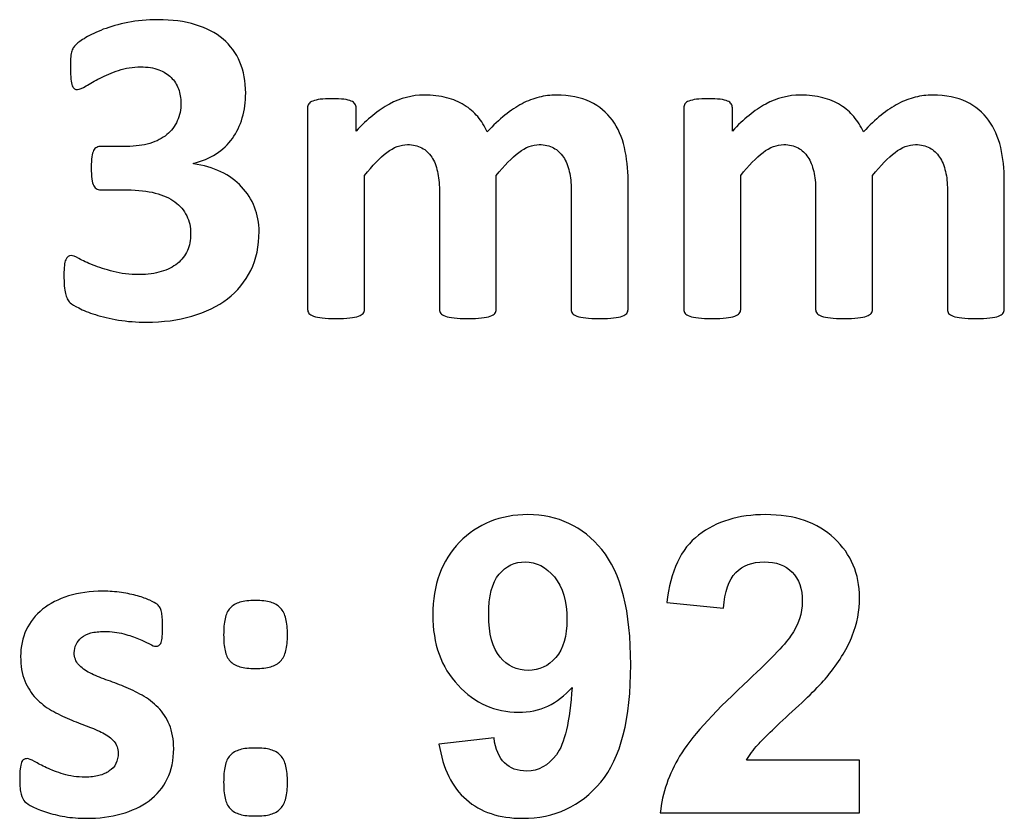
# Model space of a CAD drawing. Header units: millimetres. Extents: x -198 to 278, y -321 to 286.
# Tile 39 of 256: x -34 to 3, y 256 to 285. Entities that reach past the tile are written whole.
import ezdxf

# ---------------------------------------------------------------- set-up
doc = ezdxf.new("R2010")
doc.units = ezdxf.units.MM
doc.header["$MEASUREMENT"] = 0
doc.layers.add('Layer 1', color=7, linetype='Continuous')

msp = doc.modelspace()

# ---------------------------------------------------------------- linework, layer by layer
at = {"layer": 'Layer 1', "color": 158}
for points, knots in [([(-24.7373, 277.6147), (-24.7373, 277.0761), (-24.8398, 276.5974), (-25.045, 276.1813), (-25.253, 275.7653), (-25.538, 275.4148), (-25.9056, 275.1327), (-26.2732, 274.8506), (-26.712, 274.634), (-27.2221, 274.4858), (-27.735, 274.3405), (-28.2935, 274.2664), (-28.9005, 274.2664), (-29.2652, 274.2664), (-29.61, 274.2921), (-29.9349, 274.3462), (-30.2569, 274.4004), (-30.5419, 274.4659), (-30.7898, 274.5457), (-31.0377, 274.6226), (-31.24, 274.7053), (-31.4024, 274.7908), (-31.562, 274.8734), (-31.6674, 274.9389), (-31.7187, 274.9817), (-31.77, 275.0273), (-31.8071, 275.0757), (-31.8327, 275.1327), (-31.8555, 275.1868), (-31.8783, 275.2524), (-31.8983, 275.3265), (-31.9182, 275.4034), (-31.9325, 275.4974), (-31.941, 275.6114), (-31.9496, 275.7226), (-31.9524, 275.8622), (-31.9524, 276.0218), (-31.9524, 276.2868), (-31.9296, 276.472), (-31.8869, 276.5746), (-31.8413, 276.6772), (-31.7729, 276.7285), (-31.6845, 276.7285), (-31.6304, 276.7285), (-31.5335, 276.6914), (-31.3967, 276.6173), (-31.26, 276.5432), (-31.0861, 276.4635), (-30.8753, 276.378), (-30.6644, 276.2925), (-30.4165, 276.2127), (-30.1315, 276.1386), (-29.8466, 276.0645), (-29.5246, 276.0275), (-29.1627, 276.0275), (-28.8578, 276.0275), (-28.587, 276.0645), (-28.3534, 276.1358), (-28.1197, 276.207), (-27.9202, 276.3096), (-27.755, 276.4378), (-27.5925, 276.5689), (-27.47, 276.7256), (-27.3874, 276.9108), (-27.3076, 277.0961), (-27.2677, 277.3041), (-27.2677, 277.5292), (-27.2677, 277.78), (-27.3161, 278.0022), (-27.413, 278.2017), (-27.5128, 278.4012), (-27.6552, 278.5721), (-27.849, 278.7118), (-28.0399, 278.8543), (-28.2821, 278.9625), (-28.5756, 279.0395), (-28.8663, 279.1164), (-29.2111, 279.1563), (-29.6072, 279.1563), (-29.6072, 279.1563), (-30.5419, 279.1563), (-30.5419, 279.1563), (-30.616, 279.1563), (-30.6758, 279.1649), (-30.7271, 279.1848), (-30.7755, 279.2048), (-30.8183, 279.2446), (-30.8525, 279.3073), (-30.8838, 279.3672), (-30.9095, 279.4527), (-30.9237, 279.561), (-30.938, 279.6692), (-30.9437, 279.8089), (-30.9437, 279.9798), (-30.9437, 280.1423), (-30.938, 280.2733), (-30.9237, 280.3759), (-30.9095, 280.4785), (-30.8867, 280.5583), (-30.8553, 280.6124), (-30.8268, 280.6694), (-30.7869, 280.7093), (-30.7413, 280.7293), (-30.6929, 280.7521), (-30.6359, 280.7635), (-30.5704, 280.7635), (-30.5704, 280.7635), (-29.63, 280.7635), (-29.63, 280.7635), (-29.308, 280.7635), (-29.023, 280.8005), (-28.7751, 280.8775), (-28.5244, 280.9516), (-28.3163, 281.0598), (-28.1454, 281.1995), (-27.9772, 281.3391), (-27.849, 281.5072), (-27.7607, 281.7067), (-27.6723, 281.9033), (-27.6267, 282.1227), (-27.6267, 282.3649), (-27.6267, 282.5473), (-27.6581, 282.724), (-27.7179, 282.8864), (-27.7806, 283.0517), (-27.869, 283.1942), (-27.9886, 283.3139), (-28.1083, 283.4335), (-28.2622, 283.5304), (-28.4503, 283.5988), (-28.6383, 283.6701), (-28.8606, 283.7042), (-29.1171, 283.7042), (-29.4049, 283.7042), (-29.6756, 283.6615), (-29.9321, 283.5732), (-30.1885, 283.4877), (-30.4165, 283.3936), (-30.6188, 283.2911), (-30.8211, 283.1856), (-30.9921, 283.0887), (-31.1346, 283.0004), (-31.2771, 282.9121), (-31.3796, 282.8665), (-31.448, 282.8665), (-31.4908, 282.8665), (-31.5307, 282.875), (-31.562, 282.895), (-31.5962, 282.9149), (-31.6247, 282.952), (-31.6475, 283.0089), (-31.6674, 283.0659), (-31.6845, 283.1457), (-31.6959, 283.2512), (-31.7073, 283.3594), (-31.713, 283.4962), (-31.713, 283.6644), (-31.713, 283.804), (-31.7102, 283.918), (-31.7045, 284.012), (-31.6988, 284.1032), (-31.6874, 284.1801), (-31.6703, 284.2428), (-31.6532, 284.3027), (-31.6333, 284.3568), (-31.6076, 284.4024), (-31.5848, 284.4451), (-31.5421, 284.4936), (-31.4879, 284.5477), (-31.4309, 284.6019), (-31.3169, 284.6788), (-31.146, 284.7842), (-30.9721, 284.8897), (-30.7556, 284.9923), (-30.4963, 285.092), (-30.2341, 285.1917), (-29.9321, 285.2744), (-29.5901, 285.3456), (-29.2482, 285.414), (-28.8777, 285.4482), (-28.4759, 285.4482), (-27.9544, 285.4482), (-27.4928, 285.3855), (-27.0882, 285.263), (-26.6864, 285.1404), (-26.3473, 284.9638), (-26.0709, 284.7329), (-25.7973, 284.5021), (-25.5864, 284.2172), (-25.4468, 283.8809), (-25.3043, 283.5418), (-25.2331, 283.1628), (-25.2331, 282.7382), (-25.2331, 282.4105), (-25.2758, 282.1028), (-25.3585, 281.8207), (-25.4411, 281.5357), (-25.5636, 281.2821), (-25.7261, 281.0598), (-25.8856, 280.8347), (-26.088, 280.6466), (-26.3302, 280.4899), (-26.5724, 280.3332), (-26.8517, 280.2164), (-27.168, 280.1394), (-27.168, 280.1394), (-27.168, 280.1138), (-27.168, 280.1138), (-26.789, 280.0682), (-26.4499, 279.9741), (-26.1478, 279.826), (-25.8486, 279.6806), (-25.5921, 279.4954), (-25.3841, 279.2731), (-25.1761, 279.0509), (-25.0165, 278.8001), (-24.9054, 278.518), (-24.7943, 278.2387), (-24.7373, 277.9367), (-24.7373, 277.6147)], [0, 0, 0, 0, 0.0136986, 0.0136986, 0.0136986, 0.0273973, 0.0273973, 0.0273973, 0.0410959, 0.0410959, 0.0410959, 0.0547945, 0.0547945, 0.0547945, 0.0684932, 0.0684932, 0.0684932, 0.0821918, 0.0821918, 0.0821918, 0.0958904, 0.0958904, 0.0958904, 0.109589, 0.109589, 0.109589, 0.1232877, 0.1232877, 0.1232877, 0.1369863, 0.1369863, 0.1369863, 0.1506849, 0.1506849, 0.1506849, 0.1643836, 0.1643836, 0.1643836, 0.1780822, 0.1780822, 0.1780822, 0.1917808, 0.1917808, 0.1917808, 0.2054795, 0.2054795, 0.2054795, 0.2191781, 0.2191781, 0.2191781, 0.2328767, 0.2328767, 0.2328767, 0.2465753, 0.2465753, 0.2465753, 0.260274, 0.260274, 0.260274, 0.2739726, 0.2739726, 0.2739726, 0.2876712, 0.2876712, 0.2876712, 0.3013699, 0.3013699, 0.3013699, 0.3150685, 0.3150685, 0.3150685, 0.3287671, 0.3287671, 0.3287671, 0.3424658, 0.3424658, 0.3424658, 0.3561644, 0.3561644, 0.3561644, 0.369863, 0.369863, 0.369863, 0.3835616, 0.3835616, 0.3835616, 0.3972603, 0.3972603, 0.3972603, 0.4109589, 0.4109589, 0.4109589, 0.4246575, 0.4246575, 0.4246575, 0.4383562, 0.4383562, 0.4383562, 0.4520548, 0.4520548, 0.4520548, 0.4657534, 0.4657534, 0.4657534, 0.4794521, 0.4794521, 0.4794521, 0.4931507, 0.4931507, 0.4931507, 0.5068493, 0.5068493, 0.5068493, 0.5205479, 0.5205479, 0.5205479, 0.5342466, 0.5342466, 0.5342466, 0.5479452, 0.5479452, 0.5479452, 0.5616438, 0.5616438, 0.5616438, 0.5753425, 0.5753425, 0.5753425, 0.5890411, 0.5890411, 0.5890411, 0.6027397, 0.6027397, 0.6027397, 0.6164384, 0.6164384, 0.6164384, 0.630137, 0.630137, 0.630137, 0.6438356, 0.6438356, 0.6438356, 0.6575342, 0.6575342, 0.6575342, 0.6712329, 0.6712329, 0.6712329, 0.6849315, 0.6849315, 0.6849315, 0.6986301, 0.6986301, 0.6986301, 0.7123288, 0.7123288, 0.7123288, 0.7260274, 0.7260274, 0.7260274, 0.739726, 0.739726, 0.739726, 0.7534247, 0.7534247, 0.7534247, 0.7671233, 0.7671233, 0.7671233, 0.7808219, 0.7808219, 0.7808219, 0.7945205, 0.7945205, 0.7945205, 0.8082192, 0.8082192, 0.8082192, 0.8219178, 0.8219178, 0.8219178, 0.8356164, 0.8356164, 0.8356164, 0.8493151, 0.8493151, 0.8493151, 0.8630137, 0.8630137, 0.8630137, 0.8767123, 0.8767123, 0.8767123, 0.890411, 0.890411, 0.890411, 0.9041096, 0.9041096, 0.9041096, 0.9178082, 0.9178082, 0.9178082, 0.9315068, 0.9315068, 0.9315068, 0.9452055, 0.9452055, 0.9452055, 0.9589041, 0.9589041, 0.9589041, 0.9726027, 0.9726027, 0.9726027, 0.9863014, 0.9863014, 0.9863014, 1, 1, 1, 1]), ([(-11.0963, 274.7366), (-11.0963, 274.6825), (-11.1134, 274.634), (-11.1476, 274.5913), (-11.1789, 274.5485), (-11.2359, 274.5143), (-11.3129, 274.4858), (-11.3926, 274.4602), (-11.4981, 274.4374), (-11.632, 274.4232), (-11.7659, 274.4089), (-11.9369, 274.4032), (-12.1421, 274.4032), (-12.3558, 274.4032), (-12.5296, 274.4089), (-12.6636, 274.4232), (-12.7975, 274.4374), (-12.9058, 274.4602), (-12.9856, 274.4858), (-13.0653, 274.5143), (-13.1223, 274.5485), (-13.1537, 274.5913), (-13.185, 274.634), (-13.1993, 274.6825), (-13.1993, 274.7366), (-13.1993, 274.7366), (-13.1993, 279.1535), (-13.1993, 279.1535), (-13.1993, 279.4042), (-13.2221, 279.6322), (-13.2705, 279.8374), (-13.3161, 280.0454), (-13.3902, 280.2221), (-13.4871, 280.3674), (-13.584, 280.5156), (-13.7065, 280.6295), (-13.8518, 280.7122), (-14, 280.792), (-14.1738, 280.8319), (-14.379, 280.8319), (-14.6298, 280.8319), (-14.8834, 280.735), (-15.137, 280.5384), (-15.3935, 280.3446), (-15.6699, 280.0596), (-15.9691, 279.6892), (-15.9691, 279.6892), (-15.9691, 274.7366), (-15.9691, 274.7366), (-15.9691, 274.6825), (-15.9862, 274.634), (-16.0204, 274.5913), (-16.0517, 274.5485), (-16.1087, 274.5143), (-16.1913, 274.4858), (-16.2711, 274.4602), (-16.3794, 274.4374), (-16.5133, 274.4232), (-16.6473, 274.4089), (-16.8154, 274.4032), (-17.0149, 274.4032), (-17.2229, 274.4032), (-17.3939, 274.4089), (-17.5278, 274.4232), (-17.6617, 274.4374), (-17.77, 274.4602), (-17.8498, 274.4858), (-17.9324, 274.5143), (-17.9894, 274.5485), (-18.0208, 274.5913), (-18.055, 274.634), (-18.0721, 274.6825), (-18.0721, 274.7366), (-18.0721, 274.7366), (-18.0721, 279.1535), (-18.0721, 279.1535), (-18.0721, 279.4042), (-18.0949, 279.6322), (-18.1433, 279.8374), (-18.1889, 280.0454), (-18.2601, 280.2221), (-18.357, 280.3674), (-18.4511, 280.5156), (-18.5736, 280.6295), (-18.7218, 280.7122), (-18.8728, 280.792), (-19.0495, 280.8319), (-19.2489, 280.8319), (-19.5054, 280.8319), (-19.759, 280.735), (-20.0155, 280.5384), (-20.2719, 280.3446), (-20.5484, 280.0596), (-20.8419, 279.6892), (-20.8419, 279.6892), (-20.8419, 274.7366), (-20.8419, 274.7366), (-20.8419, 274.6825), (-20.859, 274.634), (-20.8932, 274.5913), (-20.9245, 274.5485), (-20.9815, 274.5143), (-21.0641, 274.4858), (-21.1439, 274.4602), (-21.2522, 274.4374), (-21.3833, 274.4232), (-21.5172, 274.4089), (-21.6882, 274.4032), (-21.8934, 274.4032), (-22.0985, 274.4032), (-22.2695, 274.4089), (-22.4034, 274.4232), (-22.5345, 274.4374), (-22.6428, 274.4602), (-22.7226, 274.4858), (-22.8052, 274.5143), (-22.8622, 274.5485), (-22.8936, 274.5913), (-22.9278, 274.634), (-22.9449, 274.6825), (-22.9449, 274.7366), (-22.9449, 274.7366), (-22.9449, 282.1911), (-22.9449, 282.1911), (-22.9449, 282.2453), (-22.9306, 282.2937), (-22.9021, 282.3364), (-22.8765, 282.3792), (-22.8252, 282.4134), (-22.7539, 282.4419), (-22.6798, 282.4675), (-22.5887, 282.4903), (-22.4747, 282.5046), (-22.3607, 282.5188), (-22.2154, 282.5245), (-22.0444, 282.5245), (-21.8649, 282.5245), (-21.7195, 282.5188), (-21.6027, 282.5046), (-21.4859, 282.4903), (-21.3947, 282.4675), (-21.3291, 282.4419), (-21.2665, 282.4134), (-21.2209, 282.3792), (-21.1924, 282.3364), (-21.1639, 282.2937), (-21.1496, 282.2453), (-21.1496, 282.1911), (-21.1496, 282.1911), (-21.1496, 281.3305), (-21.1496, 281.3305), (-20.7393, 281.7751), (-20.3261, 282.1056), (-19.9186, 282.3279), (-19.5083, 282.5502), (-19.0808, 282.6613), (-18.6363, 282.6613), (-18.3285, 282.6613), (-18.0521, 282.63), (-17.8071, 282.5644), (-17.562, 282.5017), (-17.3454, 282.4105), (-17.1517, 282.2909), (-16.9607, 282.1712), (-16.7955, 282.0287), (-16.6558, 281.8634), (-16.5162, 281.6953), (-16.3994, 281.5101), (-16.3053, 281.3049), (-16.0802, 281.5443), (-15.8636, 281.7494), (-15.6499, 281.9204), (-15.4334, 282.0914), (-15.2225, 282.2339), (-15.0145, 282.3421), (-14.8064, 282.4504), (-14.5984, 282.5302), (-14.3876, 282.5815), (-14.1795, 282.6357), (-13.9658, 282.6613), (-13.7492, 282.6613), (-13.2563, 282.6613), (-12.8374, 282.5787), (-12.4983, 282.4105), (-12.1592, 282.2453), (-11.8856, 282.0173), (-11.6776, 281.7295), (-11.4667, 281.4445), (-11.3186, 281.1083), (-11.2302, 280.7236), (-11.1419, 280.3389), (-11.0963, 279.9342), (-11.0963, 279.504), (-11.0963, 279.504), (-11.0963, 274.7366), (-11.0963, 274.7366)], [0, 0, 0, 0, 0.0153846, 0.0153846, 0.0153846, 0.0307692, 0.0307692, 0.0307692, 0.0461538, 0.0461538, 0.0461538, 0.0615385, 0.0615385, 0.0615385, 0.0769231, 0.0769231, 0.0769231, 0.0923077, 0.0923077, 0.0923077, 0.1076923, 0.1076923, 0.1076923, 0.1230769, 0.1230769, 0.1230769, 0.1384615, 0.1384615, 0.1384615, 0.1538462, 0.1538462, 0.1538462, 0.1692308, 0.1692308, 0.1692308, 0.1846154, 0.1846154, 0.1846154, 0.2, 0.2, 0.2, 0.2153846, 0.2153846, 0.2153846, 0.2307692, 0.2307692, 0.2307692, 0.2461538, 0.2461538, 0.2461538, 0.2615385, 0.2615385, 0.2615385, 0.2769231, 0.2769231, 0.2769231, 0.2923077, 0.2923077, 0.2923077, 0.3076923, 0.3076923, 0.3076923, 0.3230769, 0.3230769, 0.3230769, 0.3384615, 0.3384615, 0.3384615, 0.3538462, 0.3538462, 0.3538462, 0.3692308, 0.3692308, 0.3692308, 0.3846154, 0.3846154, 0.3846154, 0.4, 0.4, 0.4, 0.4153846, 0.4153846, 0.4153846, 0.4307692, 0.4307692, 0.4307692, 0.4461538, 0.4461538, 0.4461538, 0.4615385, 0.4615385, 0.4615385, 0.4769231, 0.4769231, 0.4769231, 0.4923077, 0.4923077, 0.4923077, 0.5076923, 0.5076923, 0.5076923, 0.5230769, 0.5230769, 0.5230769, 0.5384615, 0.5384615, 0.5384615, 0.5538462, 0.5538462, 0.5538462, 0.5692308, 0.5692308, 0.5692308, 0.5846154, 0.5846154, 0.5846154, 0.6, 0.6, 0.6, 0.6153846, 0.6153846, 0.6153846, 0.6307692, 0.6307692, 0.6307692, 0.6461538, 0.6461538, 0.6461538, 0.6615385, 0.6615385, 0.6615385, 0.6769231, 0.6769231, 0.6769231, 0.6923077, 0.6923077, 0.6923077, 0.7076923, 0.7076923, 0.7076923, 0.7230769, 0.7230769, 0.7230769, 0.7384615, 0.7384615, 0.7384615, 0.7538462, 0.7538462, 0.7538462, 0.7692308, 0.7692308, 0.7692308, 0.7846154, 0.7846154, 0.7846154, 0.8, 0.8, 0.8, 0.8153846, 0.8153846, 0.8153846, 0.8307692, 0.8307692, 0.8307692, 0.8461538, 0.8461538, 0.8461538, 0.8615385, 0.8615385, 0.8615385, 0.8769231, 0.8769231, 0.8769231, 0.8923077, 0.8923077, 0.8923077, 0.9076923, 0.9076923, 0.9076923, 0.9230769, 0.9230769, 0.9230769, 0.9384615, 0.9384615, 0.9384615, 0.9538462, 0.9538462, 0.9538462, 0.9692308, 0.9692308, 0.9692308, 0.9846154, 0.9846154, 0.9846154, 1, 1, 1, 1]), ([(2.8125, 274.7366), (2.8125, 274.6825), (2.7954, 274.634), (2.7612, 274.5913), (2.7299, 274.5485), (2.6729, 274.5143), (2.5959, 274.4858), (2.5162, 274.4602), (2.4107, 274.4374), (2.2768, 274.4232), (2.1429, 274.4089), (1.9719, 274.4032), (1.7667, 274.4032), (1.553, 274.4032), (1.3792, 274.4089), (1.2452, 274.4232), (1.1113, 274.4374), (1.003, 274.4602), (0.9232, 274.4858), (0.8435, 274.5143), (0.7865, 274.5485), (0.7551, 274.5913), (0.7238, 274.634), (0.7095, 274.6825), (0.7095, 274.7366), (0.7095, 274.7366), (0.7095, 279.1535), (0.7095, 279.1535), (0.7095, 279.4042), (0.6867, 279.6322), (0.6383, 279.8374), (0.5927, 280.0454), (0.5186, 280.2221), (0.4217, 280.3674), (0.3248, 280.5156), (0.2023, 280.6295), (0.057, 280.7122), (-0.0912, 280.792), (-0.265, 280.8319), (-0.4702, 280.8319), (-0.721, 280.8319), (-0.9746, 280.735), (-1.2282, 280.5384), (-1.4847, 280.3446), (-1.7611, 280.0596), (-2.0603, 279.6892), (-2.0603, 279.6892), (-2.0603, 274.7366), (-2.0603, 274.7366), (-2.0603, 274.6825), (-2.0774, 274.634), (-2.1116, 274.5913), (-2.1429, 274.5485), (-2.1999, 274.5143), (-2.2825, 274.4858), (-2.3623, 274.4602), (-2.4706, 274.4374), (-2.6045, 274.4232), (-2.7385, 274.4089), (-2.9066, 274.4032), (-3.1061, 274.4032), (-3.3141, 274.4032), (-3.4851, 274.4089), (-3.619, 274.4232), (-3.7529, 274.4374), (-3.8612, 274.4602), (-3.941, 274.4858), (-4.0236, 274.5143), (-4.0806, 274.5485), (-4.112, 274.5913), (-4.1462, 274.634), (-4.1633, 274.6825), (-4.1633, 274.7366), (-4.1633, 274.7366), (-4.1633, 279.1535), (-4.1633, 279.1535), (-4.1633, 279.4042), (-4.1861, 279.6322), (-4.2345, 279.8374), (-4.2801, 280.0454), (-4.3513, 280.2221), (-4.4482, 280.3674), (-4.5423, 280.5156), (-4.6648, 280.6295), (-4.813, 280.7122), (-4.964, 280.792), (-5.1407, 280.8319), (-5.3401, 280.8319), (-5.5966, 280.8319), (-5.8502, 280.735), (-6.1067, 280.5384), (-6.3631, 280.3446), (-6.6396, 280.0596), (-6.9331, 279.6892), (-6.9331, 279.6892), (-6.9331, 274.7366), (-6.9331, 274.7366), (-6.9331, 274.6825), (-6.9502, 274.634), (-6.9844, 274.5913), (-7.0157, 274.5485), (-7.0727, 274.5143), (-7.1553, 274.4858), (-7.2351, 274.4602), (-7.3434, 274.4374), (-7.4745, 274.4232), (-7.6084, 274.4089), (-7.7794, 274.4032), (-7.9846, 274.4032), (-8.1897, 274.4032), (-8.3607, 274.4089), (-8.4946, 274.4232), (-8.6257, 274.4374), (-8.734, 274.4602), (-8.8138, 274.4858), (-8.8964, 274.5143), (-8.9534, 274.5485), (-8.9848, 274.5913), (-9.019, 274.634), (-9.0361, 274.6825), (-9.0361, 274.7366), (-9.0361, 274.7366), (-9.0361, 282.1911), (-9.0361, 282.1911), (-9.0361, 282.2453), (-9.0218, 282.2937), (-8.9933, 282.3364), (-8.9677, 282.3792), (-8.9164, 282.4134), (-8.8451, 282.4419), (-8.771, 282.4675), (-8.6799, 282.4903), (-8.5659, 282.5046), (-8.4519, 282.5188), (-8.3066, 282.5245), (-8.1356, 282.5245), (-7.9561, 282.5245), (-7.8107, 282.5188), (-7.6939, 282.5046), (-7.5771, 282.4903), (-7.4859, 282.4675), (-7.4203, 282.4419), (-7.3577, 282.4134), (-7.3121, 282.3792), (-7.2836, 282.3364), (-7.2551, 282.2937), (-7.2408, 282.2453), (-7.2408, 282.1911), (-7.2408, 282.1911), (-7.2408, 281.3305), (-7.2408, 281.3305), (-6.8305, 281.7751), (-6.4173, 282.1056), (-6.0098, 282.3279), (-5.5995, 282.5502), (-5.172, 282.6613), (-4.7275, 282.6613), (-4.4197, 282.6613), (-4.1433, 282.63), (-3.8983, 282.5644), (-3.6532, 282.5017), (-3.4366, 282.4105), (-3.2429, 282.2909), (-3.0519, 282.1712), (-2.8867, 282.0287), (-2.747, 281.8634), (-2.6074, 281.6953), (-2.4906, 281.5101), (-2.3965, 281.3049), (-2.1714, 281.5443), (-1.9548, 281.7494), (-1.7411, 281.9204), (-1.5246, 282.0914), (-1.3137, 282.2339), (-1.1057, 282.3421), (-0.8976, 282.4504), (-0.6896, 282.5302), (-0.4788, 282.5815), (-0.2707, 282.6357), (-0.057, 282.6613), (0.1596, 282.6613), (0.6525, 282.6613), (1.0714, 282.5787), (1.4105, 282.4105), (1.7496, 282.2453), (2.0232, 282.0173), (2.2312, 281.7295), (2.4421, 281.4445), (2.5902, 281.1083), (2.6786, 280.7236), (2.7669, 280.3389), (2.8125, 279.9342), (2.8125, 279.504), (2.8125, 279.504), (2.8125, 274.7366), (2.8125, 274.7366)], [0, 0, 0, 0, 0.0153846, 0.0153846, 0.0153846, 0.0307692, 0.0307692, 0.0307692, 0.0461538, 0.0461538, 0.0461538, 0.0615385, 0.0615385, 0.0615385, 0.0769231, 0.0769231, 0.0769231, 0.0923077, 0.0923077, 0.0923077, 0.1076923, 0.1076923, 0.1076923, 0.1230769, 0.1230769, 0.1230769, 0.1384615, 0.1384615, 0.1384615, 0.1538462, 0.1538462, 0.1538462, 0.1692308, 0.1692308, 0.1692308, 0.1846154, 0.1846154, 0.1846154, 0.2, 0.2, 0.2, 0.2153846, 0.2153846, 0.2153846, 0.2307692, 0.2307692, 0.2307692, 0.2461538, 0.2461538, 0.2461538, 0.2615385, 0.2615385, 0.2615385, 0.2769231, 0.2769231, 0.2769231, 0.2923077, 0.2923077, 0.2923077, 0.3076923, 0.3076923, 0.3076923, 0.3230769, 0.3230769, 0.3230769, 0.3384615, 0.3384615, 0.3384615, 0.3538462, 0.3538462, 0.3538462, 0.3692308, 0.3692308, 0.3692308, 0.3846154, 0.3846154, 0.3846154, 0.4, 0.4, 0.4, 0.4153846, 0.4153846, 0.4153846, 0.4307692, 0.4307692, 0.4307692, 0.4461538, 0.4461538, 0.4461538, 0.4615385, 0.4615385, 0.4615385, 0.4769231, 0.4769231, 0.4769231, 0.4923077, 0.4923077, 0.4923077, 0.5076923, 0.5076923, 0.5076923, 0.5230769, 0.5230769, 0.5230769, 0.5384615, 0.5384615, 0.5384615, 0.5538462, 0.5538462, 0.5538462, 0.5692308, 0.5692308, 0.5692308, 0.5846154, 0.5846154, 0.5846154, 0.6, 0.6, 0.6, 0.6153846, 0.6153846, 0.6153846, 0.6307692, 0.6307692, 0.6307692, 0.6461538, 0.6461538, 0.6461538, 0.6615385, 0.6615385, 0.6615385, 0.6769231, 0.6769231, 0.6769231, 0.6923077, 0.6923077, 0.6923077, 0.7076923, 0.7076923, 0.7076923, 0.7230769, 0.7230769, 0.7230769, 0.7384615, 0.7384615, 0.7384615, 0.7538462, 0.7538462, 0.7538462, 0.7692308, 0.7692308, 0.7692308, 0.7846154, 0.7846154, 0.7846154, 0.8, 0.8, 0.8, 0.8153846, 0.8153846, 0.8153846, 0.8307692, 0.8307692, 0.8307692, 0.8461538, 0.8461538, 0.8461538, 0.8615385, 0.8615385, 0.8615385, 0.8769231, 0.8769231, 0.8769231, 0.8923077, 0.8923077, 0.8923077, 0.9076923, 0.9076923, 0.9076923, 0.9230769, 0.9230769, 0.9230769, 0.9384615, 0.9384615, 0.9384615, 0.9538462, 0.9538462, 0.9538462, 0.9692308, 0.9692308, 0.9692308, 0.9846154, 0.9846154, 0.9846154, 1, 1, 1, 1]), ([(-18.0877, 258.672), (-18.0877, 258.672), (-16.0509, 258.8966), (-16.0509, 258.8966), (-16.0024, 258.4806), (-15.8722, 258.1717), (-15.6655, 257.9726), (-15.4588, 257.771), (-15.1831, 257.6715), (-14.8436, 257.6715), (-14.4123, 257.6715), (-14.0473, 257.8731), (-13.7461, 258.2738), (-13.4449, 258.6745), (-13.2535, 259.5066), (-13.1692, 260.765), (-13.6976, 260.1524), (-14.3561, 259.8461), (-15.1499, 259.8461), (-16.0101, 259.8461), (-16.7554, 260.1779), (-17.3807, 260.8441), (-18.006, 261.5103), (-18.3174, 262.3755), (-18.3174, 263.4424), (-18.3174, 264.5553), (-17.9882, 265.4512), (-17.3271, 266.1301), (-16.666, 266.8116), (-15.8237, 267.1511), (-14.8028, 267.1511), (-13.6925, 267.1511), (-12.7787, 266.7197), (-12.0666, 265.8596), (-11.3545, 264.9968), (-10.9972, 263.5803), (-10.9972, 261.6047), (-10.9972, 259.5985), (-11.3673, 258.1488), (-12.1074, 257.2605), (-12.8476, 256.3697), (-13.8125, 255.9256), (-15.0019, 255.9256), (-15.8569, 255.9256), (-16.5461, 256.1553), (-17.0744, 256.6148), (-17.6002, 257.0716), (-17.9397, 257.7582), (-18.0877, 258.672)], [0, 0, 0, 0, 0.0625, 0.0625, 0.0625, 0.125, 0.125, 0.125, 0.1875, 0.1875, 0.1875, 0.25, 0.25, 0.25, 0.3125, 0.3125, 0.3125, 0.375, 0.375, 0.375, 0.4375, 0.4375, 0.4375, 0.5, 0.5, 0.5, 0.5625, 0.5625, 0.5625, 0.625, 0.625, 0.625, 0.6875, 0.6875, 0.6875, 0.75, 0.75, 0.75, 0.8125, 0.8125, 0.8125, 0.875, 0.875, 0.875, 0.9375, 0.9375, 0.9375, 1, 1, 1, 1]), ([(-2.541, 258.0696), (-2.541, 258.0696), (-2.541, 256.1247), (-2.541, 256.1247), (-2.541, 256.1247), (-9.9072, 256.1247), (-9.9072, 256.1247), (-9.8281, 256.8649), (-9.5882, 257.5643), (-9.19, 258.2253), (-8.7918, 258.8864), (-8.0031, 259.7644), (-6.829, 260.8594), (-5.8821, 261.7425), (-5.3027, 262.3423), (-5.0883, 262.6563), (-4.7999, 263.0902), (-4.6544, 263.519), (-4.6544, 263.9453), (-4.6544, 264.4149), (-4.7795, 264.7748), (-5.0322, 265.0275), (-5.2823, 265.2802), (-5.6294, 265.4052), (-6.071, 265.4052), (-6.51, 265.4052), (-6.8571, 265.2725), (-7.1175, 265.0071), (-7.3753, 264.7442), (-7.5233, 264.3051), (-7.5641, 263.69), (-7.5641, 263.69), (-9.6622, 263.8993), (-9.6622, 263.8993), (-9.5371, 265.0581), (-9.1466, 265.8902), (-8.4881, 266.3956), (-7.8296, 266.8984), (-7.0077, 267.1511), (-6.0199, 267.1511), (-4.9377, 267.1511), (-4.0878, 266.8575), (-3.4675, 266.273), (-2.8499, 265.6885), (-2.541, 264.9611), (-2.541, 264.0907), (-2.541, 263.5956), (-2.6303, 263.1259), (-2.8065, 262.6767), (-2.9826, 262.23), (-3.2633, 261.763), (-3.6488, 261.2729), (-3.9014, 260.9462), (-4.3634, 260.4791), (-5.0271, 259.8691), (-5.6932, 259.259), (-6.1144, 258.8558), (-6.2905, 258.6541), (-6.4692, 258.455), (-6.6121, 258.2585), (-6.7218, 258.0696), (-6.7218, 258.0696), (-2.541, 258.0696), (-2.541, 258.0696)], [0, 0, 0, 0, 0.047619, 0.047619, 0.047619, 0.0952381, 0.0952381, 0.0952381, 0.1428571, 0.1428571, 0.1428571, 0.1904762, 0.1904762, 0.1904762, 0.2380952, 0.2380952, 0.2380952, 0.2857143, 0.2857143, 0.2857143, 0.3333333, 0.3333333, 0.3333333, 0.3809524, 0.3809524, 0.3809524, 0.4285714, 0.4285714, 0.4285714, 0.4761905, 0.4761905, 0.4761905, 0.5238095, 0.5238095, 0.5238095, 0.5714286, 0.5714286, 0.5714286, 0.6190476, 0.6190476, 0.6190476, 0.6666667, 0.6666667, 0.6666667, 0.7142857, 0.7142857, 0.7142857, 0.7619048, 0.7619048, 0.7619048, 0.8095238, 0.8095238, 0.8095238, 0.8571429, 0.8571429, 0.8571429, 0.9047619, 0.9047619, 0.9047619, 0.952381, 0.952381, 0.952381, 1, 1, 1, 1]), ([(-13.3556, 263.2714), (-13.3556, 263.9478), (-13.5113, 264.4736), (-13.8227, 264.8463), (-14.1315, 265.2189), (-14.4914, 265.4052), (-14.8998, 265.4052), (-15.2877, 265.4052), (-15.6093, 265.2521), (-15.8646, 264.9458), (-16.1224, 264.6395), (-16.25, 264.1392), (-16.25, 263.445), (-16.25, 262.738), (-16.1096, 262.2198), (-15.8314, 261.888), (-15.5532, 261.5588), (-15.2061, 261.3929), (-14.7875, 261.3929), (-14.3842, 261.3929), (-14.0447, 261.5511), (-13.7691, 261.8702), (-13.4934, 262.1892), (-13.3556, 262.6563), (-13.3556, 263.2714)], [0, 0, 0, 0, 0.125, 0.125, 0.125, 0.25, 0.25, 0.25, 0.375, 0.375, 0.375, 0.5, 0.5, 0.5, 0.625, 0.625, 0.625, 0.75, 0.75, 0.75, 0.875, 0.875, 0.875, 1, 1, 1, 1]), ([(-27.8946, 258.5045), (-27.8946, 258.0828), (-27.9744, 257.7095), (-28.134, 257.3846), (-28.2907, 257.0626), (-28.5158, 256.7948), (-28.8065, 256.5753), (-29.0971, 256.3588), (-29.4391, 256.1963), (-29.8352, 256.0881), (-30.2313, 255.9798), (-30.6587, 255.9256), (-31.1204, 255.9256), (-31.3996, 255.9256), (-31.6675, 255.9456), (-31.9211, 255.9883), (-32.1747, 256.0311), (-32.3998, 256.0852), (-32.6021, 256.1507), (-32.8016, 256.2134), (-32.9697, 256.279), (-33.1037, 256.3474), (-33.2376, 256.4158), (-33.3345, 256.4784), (-33.3943, 256.5383), (-33.457, 256.5981), (-33.5055, 256.6893), (-33.5368, 256.8147), (-33.571, 256.9372), (-33.5881, 257.1225), (-33.5881, 257.3675), (-33.5881, 257.5271), (-33.5824, 257.6553), (-33.571, 257.7522), (-33.5596, 257.8491), (-33.5425, 257.9289), (-33.5225, 257.9859), (-33.4998, 258.0429), (-33.4713, 258.0828), (-33.4371, 258.1027), (-33.4057, 258.1227), (-33.363, 258.1312), (-33.3117, 258.1312), (-33.2518, 258.1312), (-33.1607, 258.097), (-33.041, 258.0258), (-32.9213, 257.9545), (-32.7731, 257.8776), (-32.5936, 257.795), (-32.4169, 257.7095), (-32.2089, 257.6297), (-31.9724, 257.5584), (-31.7359, 257.4843), (-31.4652, 257.4473), (-31.1659, 257.4473), (-30.9779, 257.4473), (-30.8069, 257.4673), (-30.6616, 257.5071), (-30.5134, 257.5442), (-30.3852, 257.6012), (-30.2769, 257.6753), (-30.1686, 257.7465), (-30.086, 257.8377), (-30.029, 257.9517), (-29.9748, 258.0628), (-29.9463, 258.191), (-29.9463, 258.3364), (-29.9463, 258.5045), (-29.9976, 258.647), (-30.1002, 258.7667), (-30.2056, 258.8863), (-30.3424, 258.9918), (-30.5105, 259.0801), (-30.6815, 259.1685), (-30.8753, 259.2511), (-31.089, 259.3309), (-31.3027, 259.4078), (-31.525, 259.4933), (-31.7501, 259.5902), (-31.9752, 259.6842), (-32.1975, 259.7925), (-32.4112, 259.915), (-32.6249, 260.0376), (-32.8187, 260.1858), (-32.9897, 260.3653), (-33.1578, 260.542), (-33.2946, 260.7585), (-33.4, 261.0064), (-33.5026, 261.2572), (-33.5539, 261.5593), (-33.5539, 261.9098), (-33.5539, 262.266), (-33.4827, 262.5908), (-33.343, 262.89), (-33.2034, 263.1864), (-33.0039, 263.4428), (-32.7418, 263.6537), (-32.4768, 263.8646), (-32.1576, 264.0298), (-31.7815, 264.1467), (-31.4025, 264.2635), (-30.9807, 264.3205), (-30.5105, 264.3205), (-30.274, 264.3205), (-30.0489, 264.3034), (-29.8266, 264.2721), (-29.6072, 264.2379), (-29.4049, 264.1951), (-29.2282, 264.1467), (-29.0487, 264.0954), (-28.8977, 264.0441), (-28.7751, 263.9842), (-28.6526, 263.9273), (-28.5643, 263.876), (-28.5101, 263.8361), (-28.456, 263.7933), (-28.4189, 263.7534), (-28.3961, 263.7107), (-28.3762, 263.6679), (-28.3591, 263.6195), (-28.3477, 263.5597), (-28.3363, 263.5027), (-28.3249, 263.4286), (-28.3164, 263.3431), (-28.3078, 263.2576), (-28.305, 263.1493), (-28.305, 263.0211), (-28.305, 262.8701), (-28.3078, 262.7475), (-28.3164, 262.6535), (-28.3249, 262.5595), (-28.3392, 262.4825), (-28.3591, 262.4284), (-28.3791, 262.3714), (-28.4047, 262.3343), (-28.4389, 262.3144), (-28.4731, 262.2944), (-28.513, 262.2859), (-28.5557, 262.2859), (-28.607, 262.2859), (-28.6868, 262.3144), (-28.7922, 262.3742), (-28.8977, 262.4312), (-29.0316, 262.4939), (-29.1912, 262.5595), (-29.3508, 262.625), (-29.536, 262.6877), (-29.744, 262.7447), (-29.9549, 262.8045), (-30.1942, 262.833), (-30.4621, 262.833), (-30.653, 262.833), (-30.8183, 262.8131), (-30.9579, 262.776), (-31.0976, 262.7361), (-31.2115, 262.6791), (-31.3027, 262.6079), (-31.3911, 262.5367), (-31.4595, 262.4512), (-31.5022, 262.3543), (-31.5478, 262.2574), (-31.5706, 262.152), (-31.5706, 262.0437), (-31.5706, 261.8699), (-31.5164, 261.7245), (-31.411, 261.6077), (-31.3056, 261.4909), (-31.1659, 261.3883), (-30.9921, 261.2999), (-30.8211, 261.2116), (-30.6217, 261.1261), (-30.4023, 261.0492), (-30.1828, 260.9722), (-29.9577, 260.8868), (-29.7326, 260.7956), (-29.5075, 260.7044), (-29.2824, 260.5961), (-29.063, 260.4736), (-28.8435, 260.351), (-28.6441, 260.2), (-28.4731, 260.0233), (-28.2993, 259.8438), (-28.1596, 259.6329), (-28.0542, 259.385), (-27.9488, 259.1371), (-27.8946, 258.8436), (-27.8946, 258.5045)], [0, 0, 0, 0, 0.016129, 0.016129, 0.016129, 0.0322581, 0.0322581, 0.0322581, 0.0483871, 0.0483871, 0.0483871, 0.0645161, 0.0645161, 0.0645161, 0.0806452, 0.0806452, 0.0806452, 0.0967742, 0.0967742, 0.0967742, 0.1129032, 0.1129032, 0.1129032, 0.1290323, 0.1290323, 0.1290323, 0.1451613, 0.1451613, 0.1451613, 0.1612903, 0.1612903, 0.1612903, 0.1774194, 0.1774194, 0.1774194, 0.1935484, 0.1935484, 0.1935484, 0.2096774, 0.2096774, 0.2096774, 0.2258065, 0.2258065, 0.2258065, 0.2419355, 0.2419355, 0.2419355, 0.2580645, 0.2580645, 0.2580645, 0.2741935, 0.2741935, 0.2741935, 0.2903226, 0.2903226, 0.2903226, 0.3064516, 0.3064516, 0.3064516, 0.3225806, 0.3225806, 0.3225806, 0.3387097, 0.3387097, 0.3387097, 0.3548387, 0.3548387, 0.3548387, 0.3709677, 0.3709677, 0.3709677, 0.3870968, 0.3870968, 0.3870968, 0.4032258, 0.4032258, 0.4032258, 0.4193548, 0.4193548, 0.4193548, 0.4354839, 0.4354839, 0.4354839, 0.4516129, 0.4516129, 0.4516129, 0.4677419, 0.4677419, 0.4677419, 0.483871, 0.483871, 0.483871, 0.5, 0.5, 0.5, 0.516129, 0.516129, 0.516129, 0.5322581, 0.5322581, 0.5322581, 0.5483871, 0.5483871, 0.5483871, 0.5645161, 0.5645161, 0.5645161, 0.5806452, 0.5806452, 0.5806452, 0.5967742, 0.5967742, 0.5967742, 0.6129032, 0.6129032, 0.6129032, 0.6290323, 0.6290323, 0.6290323, 0.6451613, 0.6451613, 0.6451613, 0.6612903, 0.6612903, 0.6612903, 0.6774194, 0.6774194, 0.6774194, 0.6935484, 0.6935484, 0.6935484, 0.7096774, 0.7096774, 0.7096774, 0.7258065, 0.7258065, 0.7258065, 0.7419355, 0.7419355, 0.7419355, 0.7580645, 0.7580645, 0.7580645, 0.7741935, 0.7741935, 0.7741935, 0.7903226, 0.7903226, 0.7903226, 0.8064516, 0.8064516, 0.8064516, 0.8225806, 0.8225806, 0.8225806, 0.8387097, 0.8387097, 0.8387097, 0.8548387, 0.8548387, 0.8548387, 0.8709677, 0.8709677, 0.8709677, 0.8870968, 0.8870968, 0.8870968, 0.9032258, 0.9032258, 0.9032258, 0.9193548, 0.9193548, 0.9193548, 0.9354839, 0.9354839, 0.9354839, 0.9516129, 0.9516129, 0.9516129, 0.9677419, 0.9677419, 0.9677419, 0.983871, 0.983871, 0.983871, 1, 1, 1, 1]), ([(-23.6886, 262.7048), (-23.6886, 262.4711), (-23.7086, 262.2773), (-23.7485, 262.1235), (-23.7855, 261.9667), (-23.8511, 261.8385), (-23.9451, 261.7388), (-24.0363, 261.639), (-24.156, 261.5678), (-24.307, 261.5279), (-24.458, 261.4852), (-24.6489, 261.4652), (-24.8769, 261.4652), (-25.1049, 261.4652), (-25.2958, 261.4852), (-25.4468, 261.5279), (-25.595, 261.5678), (-25.7175, 261.639), (-25.8087, 261.7388), (-25.9028, 261.8385), (-25.9655, 261.9667), (-25.9968, 262.1235), (-26.031, 262.2773), (-26.0481, 262.4711), (-26.0481, 262.7048), (-26.0481, 262.9442), (-26.031, 263.1436), (-25.9968, 263.3032), (-25.9655, 263.4656), (-25.9028, 263.5967), (-25.8087, 263.6964), (-25.7175, 263.7962), (-25.595, 263.8674), (-25.4468, 263.913), (-25.2958, 263.9558), (-25.1049, 263.9786), (-24.8769, 263.9786), (-24.6489, 263.9786), (-24.458, 263.9558), (-24.307, 263.913), (-24.156, 263.8674), (-24.0363, 263.7962), (-23.9451, 263.6964), (-23.8511, 263.5967), (-23.7855, 263.4656), (-23.7485, 263.3032), (-23.7086, 263.1436), (-23.6886, 262.9442), (-23.6886, 262.7048)], [0, 0, 0, 0, 0.0625, 0.0625, 0.0625, 0.125, 0.125, 0.125, 0.1875, 0.1875, 0.1875, 0.25, 0.25, 0.25, 0.3125, 0.3125, 0.3125, 0.375, 0.375, 0.375, 0.4375, 0.4375, 0.4375, 0.5, 0.5, 0.5, 0.5625, 0.5625, 0.5625, 0.625, 0.625, 0.625, 0.6875, 0.6875, 0.6875, 0.75, 0.75, 0.75, 0.8125, 0.8125, 0.8125, 0.875, 0.875, 0.875, 0.9375, 0.9375, 0.9375, 1, 1, 1, 1]), ([(-23.6886, 257.2592), (-23.6886, 257.0256), (-23.7086, 256.8318), (-23.7485, 256.6722), (-23.7855, 256.5155), (-23.8511, 256.3844), (-23.9451, 256.2847), (-24.0363, 256.1849), (-24.156, 256.1137), (-24.307, 256.0738), (-24.458, 256.0311), (-24.6489, 256.0111), (-24.8769, 256.0111), (-25.1049, 256.0111), (-25.2958, 256.0311), (-25.4468, 256.0738), (-25.595, 256.1137), (-25.7175, 256.1849), (-25.8087, 256.2847), (-25.9028, 256.3844), (-25.9655, 256.5155), (-25.9968, 256.6722), (-26.031, 256.8318), (-26.0481, 257.0256), (-26.0481, 257.2592), (-26.0481, 257.4929), (-26.031, 257.6895), (-25.9968, 257.8548), (-25.9655, 258.0172), (-25.9028, 258.1512), (-25.8087, 258.2509), (-25.7175, 258.3506), (-25.595, 258.4219), (-25.4468, 258.4618), (-25.2958, 258.5045), (-25.1049, 258.5244), (-24.8769, 258.5244), (-24.6489, 258.5244), (-24.458, 258.5045), (-24.307, 258.4618), (-24.156, 258.4219), (-24.0363, 258.3506), (-23.9451, 258.2509), (-23.8511, 258.1512), (-23.7855, 258.0172), (-23.7485, 257.8548), (-23.7086, 257.6895), (-23.6886, 257.4929), (-23.6886, 257.2592)], [0, 0, 0, 0, 0.0625, 0.0625, 0.0625, 0.125, 0.125, 0.125, 0.1875, 0.1875, 0.1875, 0.25, 0.25, 0.25, 0.3125, 0.3125, 0.3125, 0.375, 0.375, 0.375, 0.4375, 0.4375, 0.4375, 0.5, 0.5, 0.5, 0.5625, 0.5625, 0.5625, 0.625, 0.625, 0.625, 0.6875, 0.6875, 0.6875, 0.75, 0.75, 0.75, 0.8125, 0.8125, 0.8125, 0.875, 0.875, 0.875, 0.9375, 0.9375, 0.9375, 1, 1, 1, 1])]:
    msp.add_open_spline(points, degree=3, knots=knots, dxfattribs=at)

doc.saveas('drawing.dxf')
